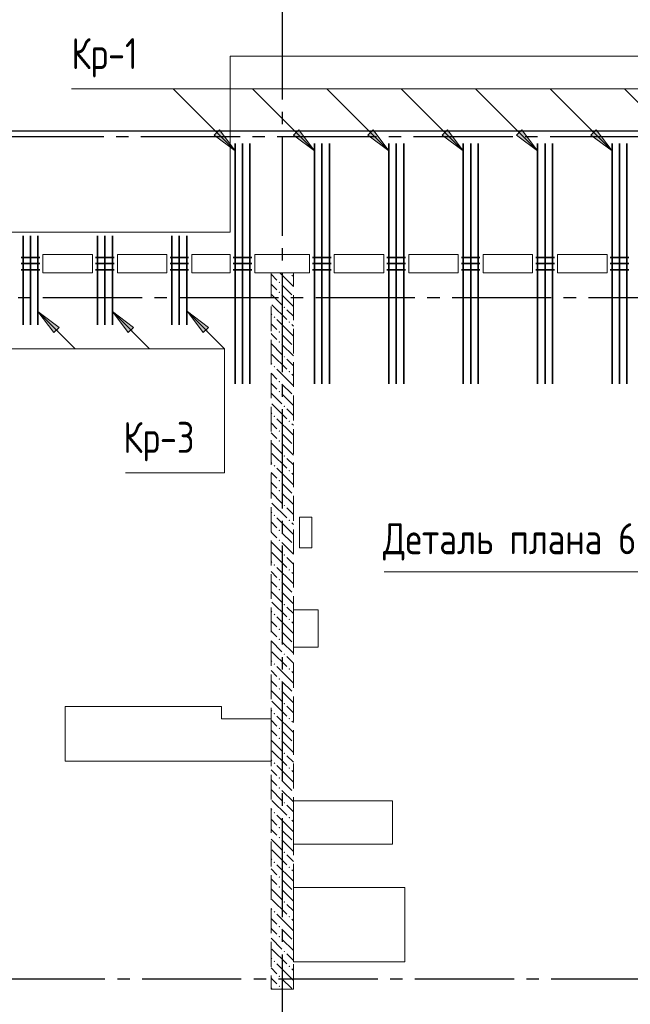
# Model space of a CAD drawing. Header units: millimetres. Extents: x 0 to 61017, y 0 to 42000.
# Tile 16 of 21: x 32723 to 37647, y 28597 to 36544. Entities that reach past the tile are written whole.
import ezdxf

# ---------------------------------------------------------------- set-up
doc = ezdxf.new("R2010")
doc.units = ezdxf.units.MM
doc.linetypes.add('______2', pattern=[270, 200, -70])
doc.linetypes.add('______5', pattern=[1100, 800, -100, 100, -100])
for name, color, linetype, lineweight in [('S1 Стержни арматуры фон', 7, 'Continuous', 25), ('Standard', 7, 'Continuous', 25), ('Оси', 40, '______5', 18), ('Позиционная метка номер позиции', 7, 'Continuous', 13), ('Поперечное армирование AW фон', 7, 'Continuous', 25), ('Примечания', 7, 'Continuous', 25)]:
    doc.layers.add(name, color=color, linetype=linetype, lineweight=lineweight)
doc.layers.add('ЖБ Перекрытие верхний уровень', color=7, linetype='Continuous', lineweight=25, true_color=0xe0e0ff)
doc.layers.add('ЖБ Стена верхний уровень', color=7, linetype='Continuous', lineweight=25, true_color=0x006e00)
doc.styles.add('GOST 2.304-81', font='txt')

msp = doc.modelspace()

# ---------------------------------------------------------------- hatches: boundary and pattern name
at = {"layer": 'ЖБ Стена верхний уровень', "linetype": 'Continuous', "lineweight": 18, "transparency": 33554687}
for points in [[(34900.3, 34500), (34896.9, 34496.6), (34893.6, 34500)], [(34810.4, 34423.1), (34816.9, 34429.6), (34823.4, 34423.1), (34816.9, 34416.6)], [(34810.4, 34343.1), (34816.9, 34349.6), (34823.4, 34343.1), (34816.9, 34336.6)], [(34850.5, 34223.1), (34857, 34229.6), (34863.5, 34223.1), (34857, 34216.6)], [(34770.5, 34143.1), (34777, 34149.6), (34783.4, 34143.1), (34777, 34136.6)], [(34890.5, 34103.1), (34896.9, 34109.6), (34903.4, 34103.1), (34896.9, 34096.6)], [(34810.4, 34023.1), (34816.9, 34029.6), (34823.4, 34023.1), (34816.9, 34016.6)], [(34810.4, 33943.1), (34816.9, 33949.6), (34823.4, 33943.1), (34816.9, 33936.6)], [(34850.5, 33823.1), (34857, 33829.6), (34863.5, 33823.1), (34857, 33816.6)], [(34770.5, 33743.1), (34777, 33749.6), (34783.4, 33743.1), (34777, 33736.6)], [(34890.5, 33703.1), (34896.9, 33709.6), (34903.4, 33703.1), (34896.9, 33696.6)], [(34810.4, 33623.1), (34816.9, 33629.6), (34823.4, 33623.1), (34816.9, 33616.6)], [(34810.4, 33543.1), (34816.9, 33549.6), (34823.4, 33543.1), (34816.9, 33536.6)], [(34850.5, 33423.1), (34857, 33429.6), (34863.5, 33423.1), (34857, 33416.6)], [(34770.5, 33343.1), (34777, 33349.6), (34783.4, 33343.1), (34777, 33336.6)], [(34890.5, 33303.1), (34896.9, 33309.6), (34903.4, 33303.1), (34896.9, 33296.6)], [(34810.4, 33223.1), (34816.9, 33229.6), (34823.4, 33223.1), (34816.9, 33216.6)], [(34810.4, 33143.1), (34816.9, 33149.6), (34823.4, 33143.1), (34816.9, 33136.6)], [(34850.5, 33023.1), (34857, 33029.6), (34863.5, 33023.1), (34857, 33016.6)], [(34770.5, 32943.1), (34777, 32949.6), (34783.4, 32943.1), (34777, 32936.6)], [(34890.5, 32903.1), (34896.9, 32909.6), (34903.4, 32903.1), (34896.9, 32896.6)], [(34810.4, 32823.1), (34816.9, 32829.6), (34823.4, 32823.1), (34816.9, 32816.6)], [(34810.4, 32743.1), (34816.9, 32749.6), (34823.4, 32743.1), (34816.9, 32736.6)], [(34850.5, 32623.1), (34857, 32629.6), (34863.5, 32623.1), (34857, 32616.6)], [(34770.5, 32543.1), (34777, 32549.6), (34783.4, 32543.1), (34777, 32536.6)], [(34890.5, 32503.1), (34896.9, 32509.6), (34903.4, 32503.1), (34896.9, 32496.6)], [(34810.4, 32423.1), (34816.9, 32429.6), (34823.4, 32423.1), (34816.9, 32416.6)], [(34810.4, 32343.1), (34816.9, 32349.6), (34823.4, 32343.1), (34816.9, 32336.6)], [(34850.5, 32223.1), (34857, 32229.6), (34863.5, 32223.1), (34857, 32216.6)], [(34770.5, 32143.1), (34777, 32149.6), (34783.4, 32143.1), (34777, 32136.6)], [(34890.5, 32103.1), (34896.9, 32109.6), (34903.4, 32103.1), (34896.9, 32096.6)], [(34810.4, 32023.1), (34816.9, 32029.6), (34823.4, 32023.1), (34816.9, 32016.6)], [(34810.4, 31943.1), (34816.9, 31949.6), (34823.4, 31943.1), (34816.9, 31936.6)], [(34850.5, 31823.1), (34857, 31829.6), (34863.5, 31823.1), (34857, 31816.6)], [(34770.5, 31743.1), (34777, 31749.6), (34783.4, 31743.1), (34777, 31736.6)], [(34890.5, 31703.1), (34896.9, 31709.6), (34903.4, 31703.1), (34896.9, 31696.6)], [(34810.4, 31623.1), (34816.9, 31629.6), (34823.4, 31623.1), (34816.9, 31616.6)], [(34810.4, 31543.1), (34816.9, 31549.6), (34823.4, 31543.1), (34816.9, 31536.6)], [(34850.5, 31423.1), (34857, 31429.6), (34863.5, 31423.1), (34857, 31416.6)], [(34770.5, 31343.1), (34777, 31349.6), (34783.4, 31343.1), (34777, 31336.6)], [(34890.5, 31303.1), (34896.9, 31309.6), (34903.4, 31303.1), (34896.9, 31296.6)], [(34810.4, 31223.1), (34816.9, 31229.6), (34823.4, 31223.1), (34816.9, 31216.6)], [(34810.4, 31143.1), (34816.9, 31149.6), (34823.4, 31143.1), (34816.9, 31136.6)], [(34850.5, 31023.1), (34857, 31029.6), (34863.5, 31023.1), (34857, 31016.6)], [(34770.5, 30943.1), (34777, 30949.6), (34783.4, 30943.1), (34777, 30936.6)], [(34890.5, 30903.1), (34896.9, 30909.6), (34903.4, 30903.1), (34896.9, 30896.6)], [(34810.4, 30823.1), (34816.9, 30829.6), (34823.4, 30823.1), (34816.9, 30816.6)], [(34810.4, 30743.1), (34816.9, 30749.6), (34823.4, 30743.1), (34816.9, 30736.6)], [(34850.5, 30623.1), (34857, 30629.6), (34863.5, 30623.1), (34857, 30616.6)], [(34770.5, 30543.1), (34777, 30549.6), (34783.4, 30543.1), (34777, 30536.6)], [(34890.5, 30503.1), (34896.9, 30509.6), (34903.4, 30503.1), (34896.9, 30496.6)], [(34810.4, 30423.1), (34816.9, 30429.6), (34823.4, 30423.1), (34816.9, 30416.6)], [(34810.4, 30343.1), (34816.9, 30349.6), (34823.4, 30343.1), (34816.9, 30336.6)], [(34850.5, 30223.1), (34857, 30229.6), (34863.5, 30223.1), (34857, 30216.6)], [(34770.5, 30143.1), (34777, 30149.6), (34783.4, 30143.1), (34777, 30136.6)], [(34890.5, 30103.1), (34896.9, 30109.6), (34903.4, 30103.1), (34896.9, 30096.6)], [(34810.4, 30023.1), (34816.9, 30029.6), (34823.4, 30023.1), (34816.9, 30016.6)], [(34810.4, 29943.1), (34816.9, 29949.6), (34823.4, 29943.1), (34816.9, 29936.6)], [(34850.5, 29823.1), (34857, 29829.6), (34863.5, 29823.1), (34857, 29816.6)], [(34770.5, 29743.1), (34777, 29749.6), (34783.4, 29743.1), (34777, 29736.6)], [(34890.5, 29703.1), (34896.9, 29709.6), (34903.4, 29703.1), (34896.9, 29696.6)], [(34810.4, 29623.1), (34816.9, 29629.6), (34823.4, 29623.1), (34816.9, 29616.6)], [(34810.4, 29543.1), (34816.9, 29549.6), (34823.4, 29543.1), (34816.9, 29536.6)], [(34850.5, 29423.1), (34857, 29429.6), (34863.5, 29423.1), (34857, 29416.6)], [(34770.5, 29343.1), (34777, 29349.6), (34783.4, 29343.1), (34777, 29336.6)], [(34890.5, 29303.1), (34896.9, 29309.6), (34903.4, 29303.1), (34896.9, 29296.6)], [(34810.4, 29223.1), (34816.9, 29229.6), (34823.4, 29223.1), (34816.9, 29216.6)], [(34810.4, 29143.1), (34816.9, 29149.6), (34823.4, 29143.1), (34816.9, 29136.6)], [(34850.5, 29023.1), (34857, 29029.6), (34863.5, 29023.1), (34857, 29016.6)], [(34770.5, 28943.1), (34777, 28949.6), (34783.4, 28943.1), (34777, 28936.6)], [(34890.5, 28903.1), (34896.9, 28909.6), (34903.4, 28903.1), (34896.9, 28896.6)], [(34810.4, 28823.1), (34816.9, 28829.6), (34823.4, 28823.1), (34816.9, 28816.6)], [(34810.4, 28743.1), (34816.9, 28749.6), (34823.4, 28743.1), (34816.9, 28736.6)]]:
    msp.add_hatch(color=7, dxfattribs=at).paths.add_polyline_path(points, flags=16)
at = {"layer": 'Позиционная метка номер позиции', "linetype": 'Continuous', "lineweight": 13, "transparency": 33554687}
for points in [[(34332.7, 35655.7), (34460, 35486), (34290.3, 35613.3)], [(34972.7, 35655.7), (35100, 35486), (34930.3, 35613.3)], [(35572.7, 35655.7), (35700, 35486), (35530.3, 35613.3)], [(36172.7, 35655.7), (36300, 35486), (36130.3, 35613.3)], [(36772.7, 35655.7), (36900, 35486), (36730.3, 35613.3)], [(37372.7, 35655.7), (37500, 35486), (37330.3, 35613.3)], [(32997.3, 34018.2), (32870, 34187.9), (33039.7, 34060.6)], [(33597.3, 34018.2), (33470, 34187.9), (33639.7, 34060.6)], [(34202.3, 34018.2), (34075, 34187.9), (34244.7, 34060.6)], [(34202.3, 34018.2), (34075, 34187.9), (34244.7, 34060.6)]]:
    msp.add_hatch(color=7, dxfattribs=at).paths.add_polyline_path(points, flags=16)

# ---------------------------------------------------------------- linework, layer by layer
at = {"layer": 'S1 Стержни арматуры фон', "color": 7, "linetype": 'Continuous', "lineweight": 35, "transparency": 33554687}
for p, q in [((34460, 35544), (34460, 33606)), ((34460, 35544), (34460, 33606)), ((34520, 35544), (34520, 33606)), ((34520, 35544), (34520, 33606)), ((34580, 35544), (34580, 33606)), ((34580, 35544), (34580, 33606)), ((35100, 35544), (35100, 33606)), ((35100, 35544), (35100, 33606)), ((35160, 35544), (35160, 33606)), ((35160, 35544), (35160, 33606)), ((35220, 35544), (35220, 33606)), ((35220, 35544), (35220, 33606)), ((35700, 35544), (35700, 33606)), ((35700, 35544), (35700, 33606)), ((35760, 35544), (35760, 33606)), ((35760, 35544), (35760, 33606)), ((35820, 35544), (35820, 33606)), ((35820, 35544), (35820, 33606)), ((36300, 35544), (36300, 33606)), ((36300, 35544), (36300, 33606)), ((36360, 35544), (36360, 33606)), ((36360, 35544), (36360, 33606)), ((36420, 35544), (36420, 33606)), ((36420, 35544), (36420, 33606)), ((36900, 35544), (36900, 33606)), ((36900, 35544), (36900, 33606)), ((36960, 35544), (36960, 33606)), ((36960, 35544), (36960, 33606)), ((37020, 35544), (37020, 33606)), ((37020, 35544), (37020, 33606)), ((37500, 35544), (37500, 33606)), ((37500, 35544), (37500, 33606)), ((37560, 35544), (37560, 33606)), ((37560, 35544), (37560, 33606)), ((37620, 35544), (37620, 33606)), ((37620, 35544), (37620, 33606)), ((32750, 34800), (32750, 34080)), ((32810, 34800), (32810, 34080)), ((32870, 34800), (32870, 34080)), ((33350, 34800), (33350, 34080)), ((33410, 34800), (33410, 34080)), ((33470, 34800), (33470, 34080)), ((33950, 34800), (33950, 34080)), ((34010, 34800), (34010, 34080)), ((34070, 34800), (34070, 34080))]:
    msp.add_line(p, q, dxfattribs=at)
at = {"layer": 'Standard', "color": 254, "linetype": 'Continuous', "lineweight": 25, "true_color": 0xc4c4ff, "transparency": 33554687}
msp.add_lwpolyline([(7025, 19800), (49780, 19800), (49780, 35644), (7025, 35644), (7025, 19800)], dxfattribs=at)
at = {"layer": 'ЖБ Перекрытие верхний уровень', "color": 7, "linetype": 'Continuous', "lineweight": 18, "transparency": 33554687}
for p, q in [((43100, 36250), (34420, 36250)), ((34420, 36250), (34420, 34830)), ((34420, 34830), (28240, 34830)), ((32910, 34500), (32910, 34650)), ((32910, 34650), (33310, 34650)), ((33310, 34650), (33310, 34500)), ((33510, 34650), (33910, 34650)), ((33510, 34500), (33510, 34650)), ((33910, 34650), (33910, 34500)), ((34110, 34500), (34110, 34650)), ((34110, 34650), (34420, 34650)), ((34420, 34650), (34420, 34500)), ((34620, 34500), (34620, 34650)), ((34620, 34650), (35060, 34650)), ((35060, 34650), (35060, 34500)), ((35260, 34500), (35260, 34650)), ((35260, 34650), (35660, 34650)), ((35660, 34650), (35660, 34500)), ((35860, 34500), (35860, 34650)), ((35860, 34650), (36260, 34650)), ((36260, 34650), (36260, 34500)), ((36460, 34500), (36460, 34650)), ((36460, 34650), (36860, 34650)), ((36860, 34650), (36860, 34500)), ((37060, 34650), (37460, 34650)), ((37060, 34500), (37060, 34650)), ((37460, 34650), (37460, 34500)), ((33310, 34500), (32910, 34500)), ((33910, 34500), (33510, 34500)), ((34420, 34500), (34110, 34500)), ((34750, 34500), (34620, 34500)), ((35060, 34500), (34750, 34500)), ((35660, 34500), (35260, 34500)), ((36260, 34500), (35860, 34500)), ((36860, 34500), (36460, 34500)), ((37460, 34500), (37060, 34500)), ((35080, 32530), (34980, 32530)), ((34980, 32530), (34980, 32280)), ((35080, 32280), (35080, 32530)), ((34980, 32280), (35080, 32280)), ((35130, 31780), (34930, 31780)), ((34930, 31780), (34930, 31480)), ((35130, 31480), (35130, 31780)), ((34930, 31480), (35130, 31480)), ((34350, 31000), (33090, 31000)), ((33090, 31000), (33090, 30560)), ((34350, 30900), (34350, 31000)), ((34750, 30900), (34350, 30900)), ((34750, 30560), (34750, 30900)), ((33090, 30560), (34350, 30560)), ((34350, 30560), (34750, 30560)), ((35730, 30240), (34930, 30240)), ((34930, 30240), (34930, 29890)), ((35730, 29890), (35730, 30240)), ((34930, 29890), (35730, 29890)), ((35830, 29540), (34930, 29540)), ((34930, 29540), (34930, 28940)), ((35830, 28940), (35830, 29540)), ((34930, 28940), (35830, 28940))]:
    msp.add_line(p, q, dxfattribs=at)
at = {"layer": 'ЖБ Стена верхний уровень', "color": 251, "linetype": '______2', "lineweight": 13, "true_color": 0x656565, "transparency": 33554687}
for p, q in [((34930, 34500), (34750, 34500)), ((34750, 34500), (34750, 28720)), ((34930, 28720), (34930, 34500)), ((34750, 28720), (34930, 28720))]:
    msp.add_line(p, q, dxfattribs=at)
at = {"layer": 'ЖБ Стена верхний уровень', "color": 9, "linetype": 'Continuous', "lineweight": 18, "true_color": 0xc7c7c7, "transparency": 33554687}
for p, q in [((34916.9, 34403.1), (34820.1, 34500)), ((34750, 34490.1), (34796.9, 34443.1)), ((34916.9, 34483.1), (34930, 34470.1)), ((34757, 34403.1), (34750, 34410.1)), ((34796.9, 34363.1), (34757, 34403.1)), ((34837, 34403.1), (34916.9, 34323.1)), ((34916.9, 34403.1), (34930, 34390.1)), ((34750, 34330.1), (34837, 34243.1)), ((34837, 34323.1), (34930, 34230.1)), ((34757, 34243.1), (34877, 34123.1)), ((34930, 34150.1), (34877, 34203.1)), ((34750, 34170.1), (34757, 34163.1)), ((34916.9, 34003.1), (34796.9, 34123.1)), ((34750, 34090.1), (34796.9, 34043.1)), ((34916.9, 34083.1), (34930, 34070.1)), ((34757, 34003.1), (34750, 34010.1)), ((34796.9, 33963.1), (34757, 34003.1)), ((34837, 34003.1), (34916.9, 33923.1)), ((34916.9, 34003.1), (34930, 33990.1)), ((34750, 33930.1), (34837, 33843.1)), ((34837, 33923.1), (34930, 33830.1)), ((34757, 33843.1), (34877, 33723.1)), ((34930, 33750.1), (34877, 33803.1)), ((34750, 33770.1), (34757, 33763.1)), ((34916.9, 33603.1), (34796.9, 33723.1)), ((34750, 33690.1), (34796.9, 33643.1)), ((34916.9, 33683.1), (34930, 33670.1)), ((34757, 33603.1), (34750, 33610.1)), ((34796.9, 33563.1), (34757, 33603.1)), ((34837, 33603.1), (34916.9, 33523.1)), ((34916.9, 33603.1), (34930, 33590.1)), ((34750, 33530.1), (34837, 33443.1)), ((34837, 33523.1), (34930, 33430.1)), ((34757, 33443.1), (34877, 33323.1)), ((34930, 33350.1), (34877, 33403.1)), ((34750, 33370.1), (34757, 33363.1)), ((34916.9, 33203.1), (34796.9, 33323.1)), ((34750, 33290.1), (34796.9, 33243.1)), ((34916.9, 33283.1), (34930, 33270.1)), ((34757, 33203.1), (34750, 33210.1)), ((34796.9, 33163.1), (34757, 33203.1)), ((34837, 33203.1), (34916.9, 33123.1)), ((34916.9, 33203.1), (34930, 33190.1)), ((34750, 33130.1), (34837, 33043.1)), ((34837, 33123.1), (34930, 33030.1)), ((34757, 33043.1), (34877, 32923.1)), ((34930, 32950.1), (34877, 33003.1)), ((34750, 32970.1), (34757, 32963.1)), ((34916.9, 32803.1), (34796.9, 32923.1)), ((34750, 32890.1), (34796.9, 32843.1)), ((34916.9, 32883.1), (34930, 32870.1)), ((34757, 32803.1), (34750, 32810.1)), ((34796.9, 32763.1), (34757, 32803.1)), ((34837, 32803.1), (34916.9, 32723.1)), ((34916.9, 32803.1), (34930, 32790.1)), ((34750, 32730.1), (34837, 32643.1)), ((34837, 32723.1), (34930, 32630.1)), ((34757, 32643.1), (34877, 32523.1)), ((34930, 32550.1), (34877, 32603.1)), ((34750, 32570.1), (34757, 32563.1)), ((34916.9, 32403.1), (34796.9, 32523.1)), ((34750, 32490.1), (34796.9, 32443.1)), ((34916.9, 32483.1), (34930, 32470.1)), ((34757, 32403.1), (34750, 32410.1)), ((34796.9, 32363.1), (34757, 32403.1)), ((34837, 32403.1), (34916.9, 32323.1)), ((34916.9, 32403.1), (34930, 32390.1)), ((34750, 32330.1), (34837, 32243.1)), ((34837, 32323.1), (34930, 32230.1)), ((34757, 32243.1), (34877, 32123.1)), ((34930, 32150.1), (34877, 32203.1)), ((34750, 32170.1), (34757, 32163.1)), ((34916.9, 32003.1), (34796.9, 32123.1)), ((34750, 32090.1), (34796.9, 32043.1)), ((34916.9, 32083.1), (34930, 32070.1)), ((34757, 32003.1), (34750, 32010.1)), ((34796.9, 31963.1), (34757, 32003.1)), ((34837, 32003.1), (34916.9, 31923.1)), ((34916.9, 32003.1), (34930, 31990.1)), ((34750, 31930.1), (34837, 31843.1)), ((34837, 31923.1), (34930, 31830.1)), ((34757, 31843.1), (34877, 31723.1)), ((34930, 31750.1), (34877, 31803.1)), ((34750, 31770.1), (34757, 31763.1)), ((34916.9, 31603.1), (34796.9, 31723.1)), ((34750, 31690.1), (34796.9, 31643.1)), ((34916.9, 31683.1), (34930, 31670.1)), ((34757, 31603.1), (34750, 31610.1)), ((34796.9, 31563.1), (34757, 31603.1)), ((34837, 31603.1), (34916.9, 31523.1)), ((34916.9, 31603.1), (34930, 31590.1)), ((34750, 31530.1), (34837, 31443.1)), ((34837, 31523.1), (34930, 31430.1)), ((34757, 31443.1), (34877, 31323.1)), ((34930, 31350.1), (34877, 31403.1)), ((34750, 31370.1), (34757, 31363.1)), ((34916.9, 31203.1), (34796.9, 31323.1)), ((34750, 31290.1), (34796.9, 31243.1)), ((34916.9, 31283.1), (34930, 31270.1)), ((34757, 31203.1), (34750, 31210.1)), ((34796.9, 31163.1), (34757, 31203.1)), ((34837, 31203.1), (34916.9, 31123.1)), ((34916.9, 31203.1), (34930, 31190.1)), ((34750, 31130.1), (34837, 31043.1)), ((34837, 31123.1), (34930, 31030.1)), ((34757, 31043.1), (34877, 30923.1)), ((34930, 30950.1), (34877, 31003.1)), ((34750, 30970.1), (34757, 30963.1)), ((34916.9, 30803.1), (34796.9, 30923.1)), ((34750, 30890.1), (34796.9, 30843.1)), ((34916.9, 30883.1), (34930, 30870.1)), ((34757, 30803.1), (34750, 30810.1)), ((34796.9, 30763.1), (34757, 30803.1)), ((34837, 30803.1), (34916.9, 30723.1)), ((34916.9, 30803.1), (34930, 30790.1)), ((34750, 30730.1), (34837, 30643.1)), ((34837, 30723.1), (34930, 30630.1)), ((34757, 30643.1), (34877, 30523.1)), ((34930, 30550.1), (34877, 30603.1)), ((34750, 30570.1), (34757, 30563.1)), ((34916.9, 30403.1), (34796.9, 30523.1)), ((34750, 30490.1), (34796.9, 30443.1)), ((34916.9, 30483.1), (34930, 30470.1)), ((34757, 30403.1), (34750, 30410.1)), ((34796.9, 30363.1), (34757, 30403.1)), ((34837, 30403.1), (34916.9, 30323.1)), ((34916.9, 30403.1), (34930, 30390.1)), ((34750, 30330.1), (34837, 30243.1)), ((34837, 30323.1), (34930, 30230.1)), ((34757, 30243.1), (34877, 30123.1)), ((34930, 30150.1), (34877, 30203.1)), ((34750, 30170.1), (34757, 30163.1)), ((34916.9, 30003.1), (34796.9, 30123.1)), ((34750, 30090.1), (34796.9, 30043.1)), ((34916.9, 30083.1), (34930, 30070.1)), ((34757, 30003.1), (34750, 30010.1)), ((34796.9, 29963.1), (34757, 30003.1)), ((34837, 30003.1), (34916.9, 29923.1)), ((34916.9, 30003.1), (34930, 29990.1)), ((34750, 29930.1), (34837, 29843.1)), ((34837, 29923.1), (34930, 29830.1)), ((34757, 29843.1), (34877, 29723.1)), ((34930, 29750.1), (34877, 29803.1)), ((34750, 29770.1), (34757, 29763.1)), ((34750, 29690.1), (34796.9, 29643.1)), ((34916.9, 29603.1), (34796.9, 29723.1)), ((34916.9, 29683.1), (34930, 29670.1)), ((34757, 29603.1), (34750, 29610.1)), ((34796.9, 29563.1), (34757, 29603.1)), ((34837, 29603.1), (34916.9, 29523.1)), ((34916.9, 29603.1), (34930, 29590.1)), ((34750, 29530.1), (34837, 29443.1)), ((34837, 29523.1), (34930, 29430.1)), ((34757, 29443.1), (34877, 29323.1)), ((34750, 29370.1), (34757, 29363.1)), ((34930, 29350.1), (34877, 29403.1)), ((34750, 29290.1), (34796.9, 29243.1)), ((34916.9, 29203.1), (34796.9, 29323.1)), ((34916.9, 29283.1), (34930, 29270.1)), ((34757, 29203.1), (34750, 29210.1)), ((34796.9, 29163.1), (34757, 29203.1)), ((34837, 29203.1), (34916.9, 29123.1)), ((34916.9, 29203.1), (34930, 29190.1)), ((34750, 29130.1), (34837, 29043.1)), ((34837, 29123.1), (34930, 29030.1)), ((34757, 29043.1), (34877, 28923.1)), ((34750, 28970.1), (34757, 28963.1)), ((34930, 28950.1), (34877, 29003.1)), ((34750, 28890.1), (34796.9, 28843.1)), ((34916.9, 28803.1), (34796.9, 28923.1)), ((34916.9, 28883.1), (34930, 28870.1)), ((34757, 28803.1), (34750, 28810.1)), ((34796.9, 28763.1), (34757, 28803.1)), ((34837, 28803.1), (34916.9, 28723.1)), ((34916.9, 28803.1), (34930, 28790.1)), ((34750, 28730.1), (34760.1, 28720)), ((34837, 28723.1), (34840.1, 28720))]:
    msp.add_line(p, q, dxfattribs=at)
at = {"layer": 'Оси', "color": 8, "linetype": '______5', "lineweight": -3, "transparency": 33554687}
for p, q in [((34840, 40000), (34840, 16970)), ((43300, 35600), (4600, 35600)), ((50210, 34300), (4600, 34300)), ((50210, 34300), (4600, 34300)), ((49910, 28800), (4600, 28800))]:
    msp.add_line(p, q, dxfattribs=at)
at = {"layer": 'Позиционная метка номер позиции', "color": 7, "linetype": 'Continuous', "lineweight": 13, "transparency": 33554687}
for p, q in [((34460, 35486), (33960, 35986)), ((35100, 35486), (34600, 35986)), ((35700, 35486), (35200, 35986)), ((36300, 35486), (35800, 35986)), ((36900, 35486), (36400, 35986)), ((37500, 35486), (37000, 35986)), ((38100, 35486), (37600, 35986)), ((34290.3, 35613.3), (34332.7, 35655.7)), ((34460, 35486), (34290.3, 35613.3)), ((34311.5, 35634.5), (34300.9, 35645.1)), ((34332.7, 35655.7), (34460, 35486)), ((34930.3, 35613.3), (34972.7, 35655.7)), ((35100, 35486), (34930.3, 35613.3)), ((34951.5, 35634.5), (34940.9, 35645.1)), ((34972.7, 35655.7), (35100, 35486)), ((35530.3, 35613.3), (35572.7, 35655.7)), ((35700, 35486), (35530.3, 35613.3)), ((35551.5, 35634.5), (35540.9, 35645.1)), ((35572.7, 35655.7), (35700, 35486)), ((36130.3, 35613.3), (36172.7, 35655.7)), ((36300, 35486), (36130.3, 35613.3)), ((36151.5, 35634.5), (36140.9, 35645.1)), ((36172.7, 35655.7), (36300, 35486)), ((36730.3, 35613.3), (36772.7, 35655.7)), ((36900, 35486), (36730.3, 35613.3)), ((36751.5, 35634.5), (36740.9, 35645.1)), ((36772.7, 35655.7), (36900, 35486)), ((37330.3, 35613.3), (37372.7, 35655.7)), ((37500, 35486), (37330.3, 35613.3)), ((37351.5, 35634.5), (37340.9, 35645.1)), ((37372.7, 35655.7), (37500, 35486)), ((34460, 35486), (34460, 35486)), ((34460, 35486), (34460, 35486)), ((34460, 35486), (34460, 35486)), ((35100, 35486), (35100, 35486)), ((35100, 35486), (35100, 35486)), ((35100, 35486), (35100, 35486)), ((35700, 35486), (35700, 35486)), ((35700, 35486), (35700, 35486)), ((35700, 35486), (35700, 35486)), ((36300, 35486), (36300, 35486)), ((36300, 35486), (36300, 35486)), ((36300, 35486), (36300, 35486)), ((36900, 35486), (36900, 35486)), ((36900, 35486), (36900, 35486)), ((36900, 35486), (36900, 35486)), ((37500, 35486), (37500, 35486)), ((37500, 35486), (37500, 35486)), ((37500, 35486), (37500, 35486)), ((32870, 34187.9), (33170, 33887.9)), ((32870, 34187.9), (32870, 34187.9)), ((32870, 34187.9), (32870, 34187.9)), ((32870, 34187.9), (32870, 34187.9)), ((32870, 34187.9), (33039.7, 34060.6)), ((32997.3, 34018.2), (32870, 34187.9)), ((33470, 34187.9), (33770, 33887.9)), ((33470, 34187.9), (33470, 34187.9)), ((33470, 34187.9), (33470, 34187.9)), ((33470, 34187.9), (33470, 34187.9)), ((33470, 34187.9), (33639.7, 34060.6)), ((33597.3, 34018.2), (33470, 34187.9)), ((34075, 34187.9), (34375, 33887.9)), ((34075, 34187.9), (34075, 34187.9)), ((34075, 34187.9), (34075, 34187.9)), ((34075, 34187.9), (34075, 34187.9)), ((34075, 34187.9), (34244.7, 34060.6)), ((34202.3, 34018.2), (34075, 34187.9)), ((34075, 34187.9), (34375, 33887.9)), ((34075, 34187.9), (34075, 34187.9)), ((34075, 34187.9), (34075, 34187.9)), ((34075, 34187.9), (34075, 34187.9)), ((34075, 34187.9), (34244.7, 34060.6)), ((34202.3, 34018.2), (34075, 34187.9)), ((33039.7, 34060.6), (32997.3, 34018.2)), ((33018.5, 34039.4), (33029.1, 34028.8)), ((33639.7, 34060.6), (33597.3, 34018.2)), ((33618.5, 34039.4), (33629.1, 34028.8)), ((34244.7, 34060.6), (34202.3, 34018.2)), ((34244.7, 34060.6), (34202.3, 34018.2)), ((34223.5, 34039.4), (34234.1, 34028.8)), ((34223.5, 34039.4), (34234.1, 34028.8))]:
    msp.add_line(p, q, dxfattribs=at)
for points in [[(42300, 35486), (41800, 35986), (33140, 35986)], [(42940, 35486), (42440, 35986), (33780, 35986)], [(22700, 34187.9), (23000, 33887.9), (34375, 33887.9), (34375, 32887.9), (33575, 32887.9)]]:
    msp.add_lwpolyline(points, dxfattribs=at)
at = {"layer": 'Поперечное армирование AW фон', "color": 7, "linetype": 'Continuous', "lineweight": 35, "transparency": 33554687}
for p, q in [((32885, 34625), (32735, 34625)), ((32885, 34575), (32735, 34575)), ((33485, 34625), (33335, 34625)), ((33485, 34575), (33335, 34575)), ((34085, 34625), (33935, 34625)), ((34085, 34575), (33935, 34575)), ((34445, 34625), (34595, 34625)), ((34445, 34575), (34595, 34575)), ((35085, 34625), (35235, 34625)), ((35085, 34575), (35235, 34575)), ((35685, 34625), (35835, 34625)), ((35685, 34575), (35835, 34575)), ((36285, 34625), (36435, 34625)), ((36285, 34575), (36435, 34575)), ((36885, 34625), (37035, 34625)), ((36885, 34575), (37035, 34575)), ((37485, 34625), (37635, 34625)), ((37485, 34575), (37635, 34575)), ((32885, 34525), (32735, 34525)), ((33485, 34525), (33335, 34525)), ((34085, 34525), (33935, 34525)), ((34445, 34525), (34595, 34525)), ((35085, 34525), (35235, 34525)), ((35685, 34525), (35835, 34525)), ((36285, 34525), (36435, 34525)), ((36885, 34525), (37035, 34525)), ((37485, 34525), (37635, 34525))]:
    msp.add_line(p, q, dxfattribs=at)
at = {"layer": 'Примечания', "color": 7, "linetype": 'Continuous', "lineweight": 13, "transparency": 33554687}
msp.add_lwpolyline([(37875, 33150), (37875, 32086.7), (35661, 32086.7)], dxfattribs=at)

# ---------------------------------------------------------------- texts
at = {"layer": 'Standard', "color": 7, "linetype": 'Continuous', "lineweight": 25, "transparency": 33554687, "char_height": 250, "attachment_point": 7, "style": 'GOST 2.304-81'}
for s, insert, width in [('Кр-1', (33140, 36077.7), 675.671), ('Кр-3', (33558.3, 32979.6), 711.249)]:
    msp.add_mtext(s, dxfattribs=dict(at, insert=insert, width=width))
at = {"layer": 'Примечания', "color": 7, "linetype": 'Continuous', "lineweight": 25, "transparency": 33554687, "insert": (35652.7, 32178.4), "char_height": 250, "width": 2150.14, "attachment_point": 7, "style": 'GOST 2.304-81'}
msp.add_mtext('Деталь\\~плана\\~6', dxfattribs=at)

doc.saveas('drawing.dxf')
